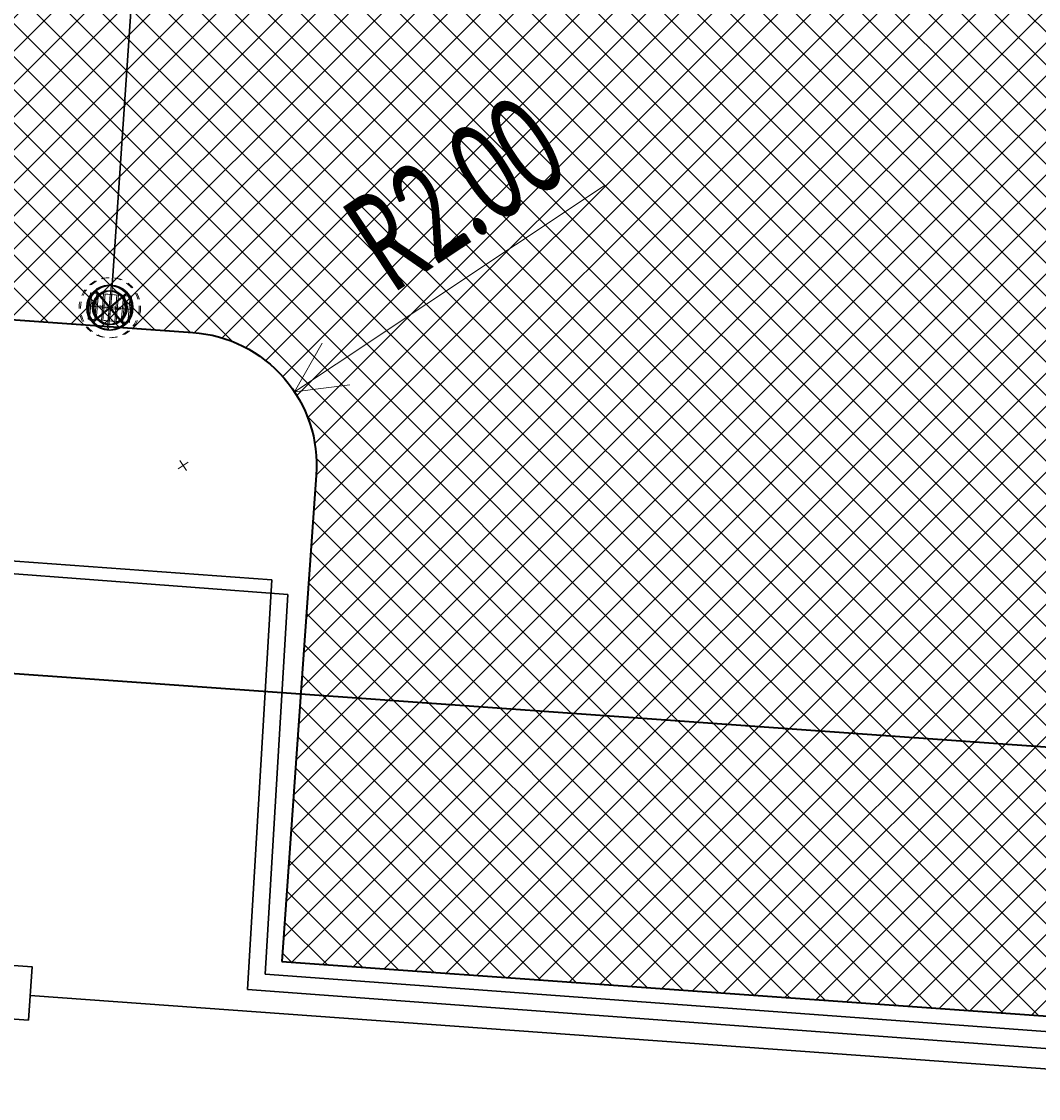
# Model space of a CAD drawing. Header units: metres. Extents: x 3 to 207, y 3 to 145.
# Tile 10 of 19: x 92 to 107, y 74 to 90. Entities that reach past the tile are written whole.
import ezdxf
from ezdxf.enums import TextEntityAlignment as Align

# ---------------------------------------------------------------- set-up
doc = ezdxf.new("R2010")
doc.units = ezdxf.units.M
doc.header["$MEASUREMENT"] = 0
doc.linetypes.add('DASHEDX2', pattern=[1.5, 1, -0.5])
for name, color, linetype, lineweight in [('D_kraweznik_12cm', 7, 'Continuous', 40), ('D_obrzeze_5cm', 200, 'Continuous', 13), ('D_opis_wym', 7, 'Continuous', 0), ('PRIMETECH - kan_deszcz_graw', 74, 'EST---KD---', 30), ('PRIMETECH - kan_san_graw_instalacje_zewn', 19, 'EST---KS---', 40), ('PRIMETECH - ukryta', 252, 'Continuous', 0), ('PROJ. OŚWIETLENIE', 30, 'Continuous', 30), ('PROJ. SIEĆ KABLOWA NN', 10, 'Continuous', 30), ('Teletechnika wewnętrzna', 30, 'Continuous', 0)]:
    doc.layers.add(name, color=color, linetype=linetype, lineweight=lineweight)
doc.layers.add('D_szraf_nawierzchnia_jezdnia_kostka', color=7, linetype='Continuous', lineweight=0, true_color=0xc0c0c0)
doc.styles.add('00_Opisy - wymiarowanie1-500_0', font='calibri.ttf', dxfattribs={"width": 0.72})
doc.styles.add('EST_SWK_1_500', font='arial.ttf', dxfattribs={"height": 0.8})
doc.styles.add('EST_SWK_1_500__', font='arial.ttf', dxfattribs={"height": 1})
doc.styles.get("Standard").update_dxf_attribs({"font": 'txt.shx'})
doc.linetypes.add('COMM_LINE', pattern='A,0.5,-0.15,["COMM  ",Standard,S=0.09,R=0,X=-0.1,Y=-0.05],-0.36', length=1.01)
doc.linetypes.add('EST---KD---', pattern='A,2.5,-0.22,["kd",EST_SWK_1_500__,S=1,R=0,X=0,Y=-0.36],-1.6', length=4.32)
doc.linetypes.add('EST---KS---', pattern='A,2.5,-0.22,["ks",EST_SWK_1_500__,S=1,R=0,X=0,Y=-0.36],-1.6', length=4.32)
doc.linetypes.add('EST-_-KSI-_-', pattern='A,1,-0.5,1,-0.22,["ksi",EST_SWK_1_500__,S=1,R=0,X=0,Y=-0.36],-1.85', length=4.57)
doc.dimstyles.new('Sytuacja 1 500', dxfattribs={"dimtxt": 1.5, "dimasz": 0.75, "dimexe": 0.75, "dimexo": 0.0625, "dimgap": 0.375, "dimtad": 1, "dimzin": 3, "dimdsep": 46, "dimtxsty": '00_Opisy - wymiarowanie1-500_0', "dimblk": 'OBLIQUE', "dimcen": 0.09, "dimclrd": 7, "dimclrt": 7, "dimadec": 4, "dimazin": 3, "dimtfac": 1, "dimtofl": 0, "dimtmove": 1, "dimatfit": 2, "dimldrblk": 'TerminatorOpen', "dimfxl": 0.75, "dimfxlon": 1, "dimtzin": 3, "dimlwd": -1, "dimlwe": -1, "dimarcsym": 0})

# ---------------------------------------------------------------- blocks, each defined once
blk = doc.blocks.new('A$C698B30D1')
at = {"layer": 'PRIMETECH - kan_deszcz_graw', "linetype": 'Continuous', "lineweight": 0, "ltscale": 0.1}
for p, q in [((0.15, 0.25), (0.15, 0.65)), ((0.15, 0.65), (0.75, 0.65)), ((0.687, 0.213), (0.213, 0.687)), ((0.213, 0.213), (0.687, 0.687)), ((0.25, 0.25), (0.25, 0.65)), ((0.35, 0.25), (0.35, 0.65)), ((0.45, 0.25), (0.45, 0.65)), ((0.55, 0.25), (0.55, 0.65)), ((0.65, 0.25), (0.65, 0.65)), ((0.75, 0.65), (0.75, 0.25)), ((0.115, 0.45), (0.785, 0.45)), ((0.75, 0.25), (0.15, 0.25))]:
    blk.add_line(p, q, dxfattribs=at)
at = {"layer": 'PRIMETECH - kan_deszcz_graw', "linetype": 'Continuous', "lineweight": 13, "ltscale": 0.1}
blk.add_line((0.45, 0.115), (0.45, 0.785), dxfattribs=at)
at = {"layer": 'PRIMETECH - kan_deszcz_graw', "linetype": 'DASHEDX2', "lineweight": 13, "ltscale": 0.1}
blk.add_circle((0.45, 0.45), 0.45, dxfattribs=at)
at = {"layer": 'PRIMETECH - kan_deszcz_graw', "linetype": 'Continuous', "ltscale": 0.1}
for radius in [0.335, 0.25]:
    blk.add_circle((0.45, 0.45), radius, dxfattribs=at)
at = {"layer": 'PRIMETECH - ukryta', "style": 'EST_SWK_1_500'}
blk.add_text('KD Dn500', height=0.05, dxfattribs=at).set_placement((0.45, 0.45), align=Align.MIDDLE_CENTER)
blk = doc.blocks.new('TerminatorOpen')
at = {"color": 0, "linetype": 'ByBlock', "lineweight": -2}
for q in [(-1, 0.5), (-1, 0), (-1, -0.5)]:
    blk.add_line((0, 0), q, dxfattribs=at)
blk = doc.blocks.new('*D79')
at = {"layer": 'D_opis_wym', "color": 7}
blk.add_line((100.526, 87.431), (96.492, 84.75), dxfattribs=at)
at = {"layer": 'D_opis_wym', "color": 0}
for p, q in [((94.127, 83.178), (94.276, 83.278)), ((94.251, 83.153), (94.152, 83.303))]:
    blk.add_line(p, q, dxfattribs=at)
at = {"layer": 'D_opis_wym', "color": 7, "xscale": 0.75, "yscale": 0.75, "zscale": 0.75, "rotation": 213.6059933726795}
blk.add_blockref('TerminatorOpen', (95.867, 84.335), dxfattribs=at)
at = {"layer": 'D_opis_wym', "color": 7, "insert": (98.284, 87.314), "char_height": 1.5, "attachment_point": 5, "rotation": 33.606, "style": '00_Opisy - wymiarowanie1-500_0'}
blk.add_mtext('\\H1x;\\W0.6;R2.00', dxfattribs=at)

msp = doc.modelspace()

# ---------------------------------------------------------------- hatches: boundary and pattern name
at = {"layer": 'D_szraf_nawierzchnia_jezdnia_kostka'}
h = msp.add_hatch(dxfattribs=at)
h.set_pattern_fill('CROSSHATCH', color=256, style=0, pattern_type=2)
h.set_pattern_definition([(45, (73.8006, 100.28703), (-0.2474874, 0.2474874), []), (315, (73.8006, 100.28703), (0.2474874, 0.2474874), [])])
h.paths.add_polyline_path([(49.239, 85.431, -0.414214), (52.445, 88.21), (55.437, 87.997), (57.931, 87.819), (60.424, 87.641), (62.918, 87.463), (69.402, 87.001), (85.094, 85.882), (90.502, 85.497), (94.344, 85.223, -0.414214), (96.196, 83.085), (95.677, 75.795), (111.639, 74.656), (114.705, 117.664), (98.746, 118.802), (97.75, 104.838, -0.414214), (96.681, 103.911), (95.684, 103.982, -0.414214), (94.758, 105.051), (90.768, 105.336), (86.778, 105.62), (82.788, 105.904), (78.798, 106.189), (74.808, 106.473), (70.818, 106.758), (66.828, 107.042), (62.838, 107.327), (58.848, 107.611), (54.859, 107.896), (54.815, 107.279, -0.414214), (53.212, 105.889), (47.767, 106.277), (40.736, 106.779), (38.907, 81.139), (48.859, 80.435), (49.087, 83.437)])

# ---------------------------------------------------------------- linework, layer by layer
at = {"layer": 'D_kraweznik_12cm', "linetype": 'Continuous', "flags": 128}
msp.add_lwpolyline([(62.918, 87.463), (94.344, 85.223, -0.414214), (96.196, 83.085), (95.677, 75.795)], format="xyb", dxfattribs=at)
at = {"layer": 'D_kraweznik_12cm', "flags": 128}
msp.add_lwpolyline([(95.677, 75.795), (111.639, 74.656)], dxfattribs=at)
at = {"layer": 'D_obrzeze_5cm', "flags": 128}
msp.add_lwpolyline([(95.677, 75.795), (111.639, 74.656)], dxfattribs=at)
at = {"layer": 'D_szraf_nawierzchnia_jezdnia_kostka', "flags": 128}
msp.add_lwpolyline([(90.502, 85.497), (94.344, 85.223, -0.414214), (96.196, 83.085), (95.677, 75.795), (111.639, 74.656), (114.705, 117.664), (98.746, 118.802), (97.75, 104.838, -0.414214), (96.681, 103.911), (95.684, 103.982, -0.414214), (94.758, 105.051), (90.768, 105.336)], format="xyb", dxfattribs=at)
at = {"layer": 'PRIMETECH - kan_deszcz_graw', "linetype": 'EST---KD---', "ltscale": 0.5}
msp.add_line((93.922, 97.501), (93.135, 85.928), dxfattribs=at)
at = {"layer": 'PRIMETECH - kan_san_graw_instalacje_zewn', "linetype": 'EST-_-KSI-_-', "ltscale": 0.6}
msp.add_line((80.607, 80.904), (121.675, 77.976), dxfattribs=at)
at = {"layer": 'PROJ. OŚWIETLENIE'}
for p, q in [((95.531, 81.518), (82.76, 82.446)), ((95.531, 81.518), (95.165, 75.376)), ((113.033, 74.057), (95.165, 75.376))]:
    msp.add_line(p, q, dxfattribs=at)
at = {"layer": 'PROJ. SIEĆ KABLOWA NN'}
for p, q in [((95.767, 81.298), (86.833, 81.967)), ((95.767, 81.298), (95.429, 75.607)), ((112.099, 74.382), (95.429, 75.607))]:
    msp.add_line(p, q, dxfattribs=at)
at = {"layer": 'Teletechnika wewnętrzna', "linetype": 'COMM_LINE', "lineweight": 30, "ltscale": 4}
for points in [[(91.882, 74.918), (90.685, 75.002), (90.741, 75.8), (91.938, 75.716), (91.882, 74.918)], [(91.908, 75.286), (113.268, 73.745)]]:
    msp.add_lwpolyline(points, dxfattribs=at)

# ---------------------------------------------------------------- block references
at = {"layer": 'PRIMETECH - kan_deszcz_graw', "linetype": 'Continuous', "lineweight": 0, "rotation": 355.1483761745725}
for p in [(92.605, 85.184), (92.626, 85.184)]:
    msp.add_blockref('A$C698B30D1', p, dxfattribs=at)

# ---------------------------------------------------------------- dimensions: what is measured, and where the dimension line sits
at = {"layer": 'D_opis_wym', "color": 7}
dim = msp.add_radius_dim(center=(94.202, 83.228), mpoint=(95.867, 84.335), text='\\H1x;\\W0.6;<>', dimstyle='Sytuacja 1 500', override={"dimblk": 'TerminatorOpen', "dimse1": 1, "dimse2": 1}, dxfattribs=at)
dim.commit()
dim.dimension.update_dxf_attribs({"geometry": '*D79', "text_midpoint": (98.917, 86.361), "dimtype": 164})

doc.saveas('drawing.dxf')
